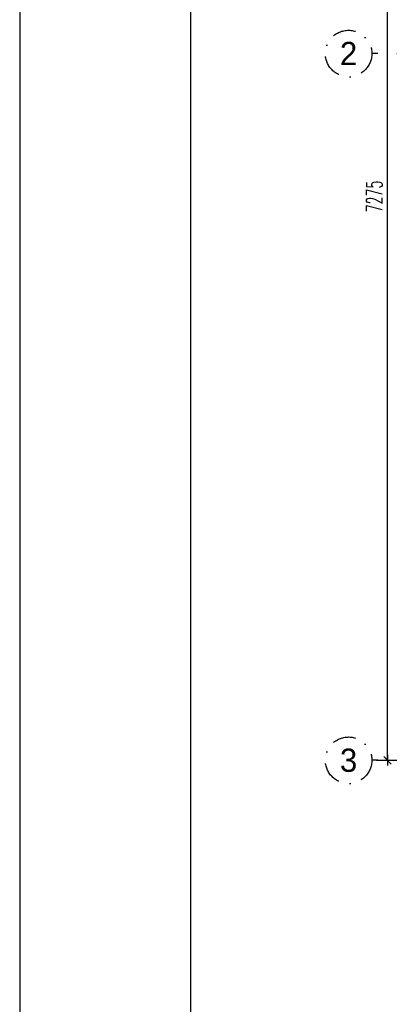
# Model space of a CAD drawing. Header units: centimetres. Extents: x 152786 to 159501, y -6718 to 1403.
# Tile 23 of 89: x 152786 to 153024, y -4690 to -4055. Entities that reach past the tile are written whole.
import ezdxf
from ezdxf.enums import TextEntityAlignment as Align

# ---------------------------------------------------------------- set-up
doc = ezdxf.new("R2010")
doc.units = ezdxf.units.CM
doc.header["$LTSCALE"] = 0.1
doc.linetypes.add('DASHDOT', pattern=[1, 0.5, -0.25, 0, -0.25])
doc.layers.get('0').update_dxf_attribs({"color": 45})
for name, color, linetype in [('A_wymiary_zewn', 4, 'Continuous'), ('Format', 7, 'Continuous'), ('osie_R&F', 6, 'DASHDOT'), ('ozn_graficzne_R&F', 5, 'Continuous'), ('wymiary_R&F', 3, 'Continuous')]:
    doc.layers.add(name, color=color, linetype=linetype)
doc.styles.add('simplex 0.6', font='simplex.shx', dxfattribs={"width": 0.6})
doc.styles.add('TECH', font='FL Pismo Techniczne.ttf')
doc.dimstyles.new('1_50 [mm] żelbet', dxfattribs={"dimtxt": 10, "dimasz": 0.5, "dimexe": 0.18, "dimexo": 0.0625, "dimgap": 3.5, "dimtad": 1, "dimlfac": 10, "dimrnd": 5, "dimdsep": 46, "dimtxsty": 'simplex 0.6', "dimblk1": 'KR', "dimblk2": 'KR', "dimsah": 1, "dimcen": 0.09, "dimse1": 1, "dimse2": 1, "dimclrd": 8, "dimadec": 0, "dimazin": 0, "dimtfac": 1, "dimtofl": 0, "dimtmove": 0, "dimatfit": 3, "dimfxl": 1, "dimtvp": 1, "dimtfill": 1, "dimtfillclr": 256, "dimtolj": 1, "dimtzin": 0, "dimarcsym": 0})

# ---------------------------------------------------------------- blocks, each defined once
blk = doc.blocks.new('KR')
for p, q in [((0, -14), (0, 14)), ((-7, 0), (7, 0)), ((-4.9, -4.9), (4.9, 4.9))]:
    blk.add_line(p, q)
blk = doc.blocks.new('*D399')
at = {"layer": 'Defpoints', "color": 0, "transparency": 16777216}
for p in [(153022.6, -3805.2), (153128.51, -3805.2), (153128.51, -4532.71)]:
    blk.add_point(p, dxfattribs=at)
at = {"layer": 'wymiary_R&F', "color": 8, "lineweight": -2, "transparency": 16777216}
blk.add_line((153022.6, -4532.21), (153022.6, -3805.7), dxfattribs=at)
at = {"layer": 'wymiary_R&F', "color": 8, "linetype": 'ByBlock', "lineweight": -2, "transparency": 16777216, "xscale": 0.5, "yscale": 0.5, "zscale": 0.5}
for p, rotation in [((153022.6, -3805.2), 90), ((153022.6, -4532.71), 270)]:
    blk.add_blockref('KR', p, dxfattribs=dict(at, rotation=rotation))
at = {"layer": 'wymiary_R&F', "color": 0, "transparency": 16777216, "insert": (153014.1, -4168.96), "char_height": 10, "attachment_point": 5, "rotation": 90, "style": 'simplex 0.6', "bg_fill": 3, "box_fill_scale": 1.1, "bg_fill_color": 256, "bg_fill_true_color": 13158600, "bg_fill_transparency": 0}
blk.add_mtext('\\A1;7275', dxfattribs=at)
blk = doc.blocks.new('osie_konstr_nadziemne')
at = {"layer": 'osie_R&F', "ltscale": 500}
for points in [[(158369.1, -4076.71), (157012.51, -4076.71)], [(158369.1, -4532.71), (157012.51, -4532.71)]]:
    blk.add_lwpolyline(points, dxfattribs=at)
at = {"layer": 'osie_R&F', "ltscale": 300}
for centre in [(156997.51, -4076.71), (156997.51, -4532.71)]:
    blk.add_circle(centre, 15, dxfattribs=at)
at = {"layer": 'osie_R&F', "color": 3, "ltscale": 75, "style": 'TECH'}
for s, p in [('2', (156997.51, -4076.71)), ('3', (156997.51, -4532.71))]:
    blk.add_text(s, height=15, dxfattribs=at).set_placement(p, align=Align.MIDDLE_CENTER)

msp = doc.modelspace()

# ---------------------------------------------------------------- linework, layer by layer
at = {"layer": 'Format'}
msp.add_lwpolyline([(152785.6077, -5032.3377), (154885.6077, -5032.3377), (154885.6077, -3547.3377), (152785.6077, -3547.3377)], close=True, dxfattribs=at)
at = {"layer": 'ozn_graficzne_R&F'}
msp.add_lwpolyline([(152895.6077, -4982.3377), (154835.6077, -4982.3377), (154835.6077, -3597.3377), (152895.6077, -3597.3377)], close=True, dxfattribs=at)

# ---------------------------------------------------------------- next in the draw order: dimensions: what is measured, and where the dimension line sits
at = {"layer": 'wymiary_R&F'}
dim = msp.add_linear_dim(base=(153022.5989, -3805.2003), p1=(153128.5121, -4532.7134), p2=(153128.5121, -3805.2003), angle=90, dimstyle='1_50 [mm] żelbet', override={"dimtxsty": 'simplex 0.6'}, dxfattribs=at)
dim.commit()
dim.dimension.update_dxf_attribs({"geometry": '*D399', "text_midpoint": (153014.0989, -4168.9568)})

# ---------------------------------------------------------------- next in the draw order: block references
at = {"layer": 'A_wymiary_zewn'}
msp.add_blockref('osie_konstr_nadziemne', (-4000, 0), dxfattribs=at)

doc.saveas('drawing.dxf')
